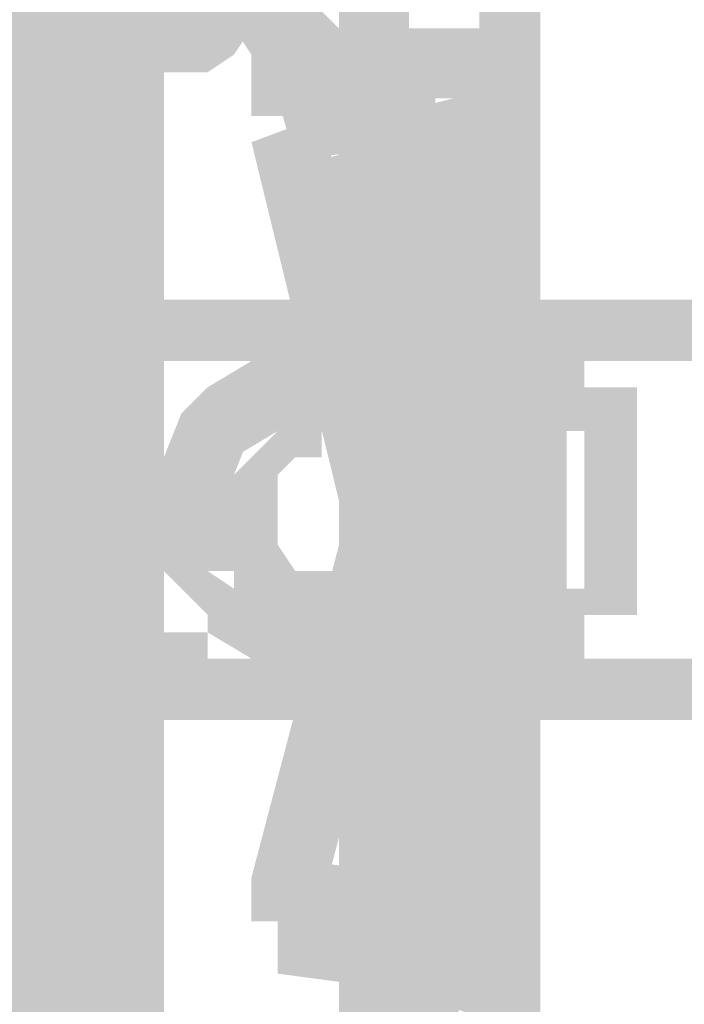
# Model space of a CAD drawing. Header units: millimetres. Extents: x -91 to 1961, y -1152 to 358.
# Tile 191 of 256: x 167.16 to 168.42, y 146.99 to 148.85. Entities that reach past the tile are written whole.
import ezdxf

# ---------------------------------------------------------------- set-up
doc = ezdxf.new("R2010")
doc.units = ezdxf.units.MM
doc.header["$MEASUREMENT"] = 0
doc.layers.get('0').update_dxf_attribs({"linetype": 'CONTINUOUS'})

msp = doc.modelspace()

# ---------------------------------------------------------------- hatches: boundary and pattern name
at = {"true_color": 0xaaaaaa}
h = msp.add_hatch(color=253, dxfattribs=at)
h.paths.add_polyline_path([(166.7538, 171.5867), (167.8457, 171.5867), (167.8457, 171.4544), (166.7538, 171.4544)])
h.paths.add_polyline_path([(168.0608, 148.1595), (168.1435, 148.1595), (168.1435, 148.0271), (168.0608, 148.0271)])
h.paths.add_polyline_path([(168.1104, 149.3838), (168.2263, 149.3838), (168.2263, 149.086), (168.1104, 149.086)])
h = msp.add_hatch(color=253, dxfattribs=at)
h.paths.add_polyline_path([(166.2409, 171.322), (166.3732, 171.322), (166.3732, 170.0481), (166.2409, 170.0481)])
h.paths.add_polyline_path([(119.5684, 124.6991), (119.7007, 124.6991), (119.7007, 124.5668), (119.5684, 124.5668)])
h.paths.add_polyline_path([(166.5387, 124.6991), (166.6711, 124.6991), (166.6711, 124.5668), (166.5387, 124.5668)])
h.paths.add_polyline_path([(167.945, 124.6991), (168.0608, 124.6991), (168.0608, 124.5668), (167.945, 124.5668)])
h.paths.add_polyline_path([(167.8457, 148.54), (167.9781, 148.54), (167.9781, 144.5196), (167.8457, 144.5196)])
h = msp.add_hatch(color=253, dxfattribs=at)
h.paths.add_polyline_path([(166.8365, 167.8145), (169.0369, 167.8145), (169.0369, 167.6822), (166.8365, 167.6822)])
h.paths.add_polyline_path([(169.3347, 148.6227), (169.4671, 148.6227), (169.4671, 147.9444), (169.3347, 147.9444)])
h.paths.add_polyline_path([(166.1582, 147.994), (166.2078, 147.994), (166.2078, 147.8617), (166.1582, 147.8617)])
h.paths.add_polyline_path([(170.4763, 148.4076), (170.6087, 148.4076), (170.6087, 148.2918), (170.4763, 148.2918)])
h.paths.add_polyline_path([(168.706, 147.994), (169.1693, 147.994), (169.1693, 147.8617), (168.706, 147.8617)])
h.paths.add_polyline_path([(167.2667, 147.994), (167.3494, 147.994), (167.3494, 147.8617), (167.2667, 147.8617)])
h = msp.add_hatch(color=253, dxfattribs=at)
h.paths.add_polyline_path([(167.3494, 152.1798), (167.3494, 145.8267), (167.217, 145.8267), (167.217, 152.1798)])
h.paths.add_polyline_path([(167.3494, 142.6501), (167.3494, 136.2969), (167.217, 136.2969), (167.217, 142.6501)])
h.paths.add_polyline_path([(167.3494, 133.1204), (167.3494, 126.7672), (167.217, 126.7672), (167.217, 133.1204)])
h = msp.add_hatch(color=253, dxfattribs=at)
h.paths.add_polyline_path([(167.2667, 124.6991), (167.2667, 131.0523), (167.3825, 131.0523), (167.3825, 124.6991)])
h.paths.add_polyline_path([(167.2667, 134.2288), (167.2667, 140.582), (167.3825, 140.582), (167.3825, 134.2288)])
h.paths.add_polyline_path([(167.2667, 143.7586), (167.2667, 150.1117), (167.3825, 150.1117), (167.3825, 143.7586)])
h = msp.add_hatch(color=253, dxfattribs=at)
h.paths.add_polyline_path([(167.2998, 124.6991), (167.2998, 131.0523), (167.4321, 131.0523), (167.4321, 124.6991)])
h.paths.add_polyline_path([(167.2998, 134.2288), (167.2998, 140.582), (167.4321, 140.582), (167.4321, 134.2288)])
h.paths.add_polyline_path([(167.2998, 143.7586), (167.2998, 150.1117), (167.4321, 150.1117), (167.4321, 143.7586)])
h = msp.add_hatch(color=253, dxfattribs=at)
h.paths.add_polyline_path([(167.8126, 150.0621), (168.0608, 150.0621), (168.0608, 149.9297), (167.8126, 149.9297)])
h.paths.add_polyline_path([(168.1104, 146.505), (168.2263, 146.505), (168.2263, 146.1741), (168.1104, 146.1741)])
h.paths.add_polyline_path([(167.8126, 147.9444), (167.8954, 147.9444), (167.8954, 147.812), (167.8126, 147.812)])
h = msp.add_hatch(color=253, dxfattribs=at)
h.paths.add_polyline_path([(169.252, 150.0621), (169.3844, 150.0621), (169.3844, 149.9297), (169.252, 149.9297)])
h.paths.add_polyline_path([(167.8954, 148.8378), (168.0277, 148.8378), (168.0277, 148.7054), (167.8954, 148.7054)])
h.paths.add_polyline_path([(167.8954, 147.994), (168.0608, 147.994), (168.0608, 147.8617), (167.8954, 147.8617)])
h.paths.add_polyline_path([(168.0608, 146.2072), (168.1435, 146.2072), (168.1435, 146.0914), (168.0608, 146.0914)])
h = msp.add_hatch(color=253, dxfattribs=at)
h.paths.add_polyline_path([(167.763, 147.9113), (167.8954, 147.9113), (167.8954, 147.1006), (167.763, 147.1006)])
h.paths.add_polyline_path([(167.763, 150.029), (167.8954, 150.029), (167.8954, 149.301), (167.763, 149.301)])
h.paths.add_polyline_path([(168.0277, 150.029), (168.1435, 150.029), (168.1435, 149.301), (168.0277, 149.301)])
h = msp.add_hatch(color=253, dxfattribs=at)
h.paths.add_polyline_path([(167.9781, 147.812), (168.1104, 147.812), (168.1104, 147.051), (167.9781, 147.051)])
h.paths.add_polyline_path([(169.252, 145.9094), (169.2851, 145.9094), (169.2851, 145.7936), (169.252, 145.7936)])
h.paths.add_polyline_path([(169.252, 149.9794), (169.2851, 149.9794), (169.2851, 149.847), (169.252, 149.847)])
h = msp.add_hatch(color=253, dxfattribs=at)
h.paths.add_polyline_path([(167.763, 148.7882), (167.8954, 148.7882), (167.8954, 147.9444), (167.763, 147.9444)])
h.paths.add_polyline_path([(168.0608, 149.7643), (168.1435, 149.7643), (168.1435, 149.6485), (168.0608, 149.6485)])
h.paths.add_polyline_path([(167.8126, 147.1502), (167.8954, 147.1502), (167.8954, 147.0179), (167.8126, 147.0179)])
h = msp.add_hatch(color=253, dxfattribs=at)
h.paths.add_polyline_path([(168.0608, 147.812), (168.1435, 147.812), (168.1435, 147.6962), (168.0608, 147.6962)])
h.paths.add_polyline_path([(167.8126, 149.3507), (168.0608, 149.3507), (168.0608, 149.2183), (167.8126, 149.2183)])
h.paths.add_polyline_path([(168.1104, 149.7312), (168.2263, 149.7312), (168.2263, 149.3838), (168.1104, 149.3838)])
h.paths.add_polyline_path([(167.763, 148.7551), (167.8954, 148.7551), (167.8954, 147.994), (167.763, 147.994)])
h.paths.add_polyline_path([(167.0516, 149.5988), (167.1674, 149.5988), (167.1674, 149.1687), (167.0516, 149.1687)])
h = msp.add_hatch(color=253, dxfattribs=at)
h.paths.add_polyline_path([(167.6472, 149.7312), (167.763, 149.7312), (167.763, 149.086), (167.6472, 149.086)])
h.paths.add_polyline_path([(168.0277, 148.8378), (168.0608, 148.8378), (168.0608, 148.7054), (168.0277, 148.7054)])
h.paths.add_polyline_path([(168.0608, 146.8524), (168.1435, 146.8524), (168.1435, 146.7201), (168.0608, 146.7201)])
h = msp.add_hatch(color=253, dxfattribs=at)
h.paths.add_polyline_path([(167.6472, 147.1833), (167.8126, 147.1833), (167.8126, 147.051), (167.6472, 147.051)])
h.paths.add_polyline_path([(167.6472, 148.7882), (167.8126, 148.7882), (167.8126, 148.6723), (167.6472, 148.6723)])
h.paths.add_polyline_path([(168.1104, 149.3838), (168.2263, 149.3838), (168.2263, 149.086), (168.1104, 149.086)])
h = msp.add_hatch(color=253, dxfattribs=at)
h.paths.add_polyline_path([(167.763, 149.301), (167.8954, 149.301), (167.8954, 148.7882), (167.763, 148.7882)])
h.paths.add_polyline_path([(168.1104, 146.8028), (168.2263, 146.8028), (168.2263, 146.505), (168.1104, 146.505)])
h.paths.add_polyline_path([(167.763, 147.1502), (167.8954, 147.1502), (167.8954, 147.1006), (167.763, 147.1006)])
h.paths.add_polyline_path([(168.0608, 148.2091), (168.1932, 148.2091), (168.1932, 148.0767), (168.0608, 148.0767)])
for points in [[(168.0277, 149.301), (168.0277, 148.7882), (168.1435, 148.7882), (168.1435, 149.301)], [(167.0847, 149.1687), (167.0847, 146.6704), (167.217, 146.6704), (167.217, 149.1687)], [(167.7299, 148.6227), (167.7299, 148.7054), (167.763, 148.6723), (167.7299, 148.7054), (167.6803, 148.7551), (167.6472, 148.7882), (167.6472, 148.8378), (167.6803, 148.7551), (167.5976, 148.7882), (167.5976, 148.8378), (167.5645, 148.8709), (167.5645, 148.8378), (167.5148, 148.8378), (167.4652, 148.8378), (167.3825, 148.8378), (167.3494, 148.8378), (167.2998, 148.8378), (167.3494, 148.8378), (167.2667, 148.7882), (167.2667, 148.8378), (167.217, 148.7882), (167.2667, 148.8378), (167.2667, 148.7882), (167.217, 148.7551), (167.1674, 148.7054), (167.1343, 148.6723), (167.1674, 148.7054), (167.1674, 148.6227), (167.1674, 148.5896), (167.0516, 148.5896), (167.0516, 148.6227), (167.0516, 148.7054), (167.0847, 148.7054), (167.1343, 148.7551), (167.1674, 148.7882), (167.1343, 148.7882), (167.1343, 148.8378), (167.1674, 148.8378), (167.217, 148.8709), (167.217, 148.9205), (167.2998, 148.9702), (167.3494, 148.9702), (167.3825, 148.9702), (167.4652, 148.9702), (167.5148, 148.9702), (167.5645, 148.9702), (167.5976, 148.9205), (167.6472, 148.8709), (167.6472, 148.9205), (167.7299, 148.8709), (167.763, 148.8378), (167.763, 148.7882), (167.7299, 148.7882), (167.763, 148.7551), (167.8126, 148.7054), (167.8457, 148.7054), (167.8457, 148.6227)], [(167.8457, 148.54), (167.8457, 148.5896), (167.8954, 148.54), (167.8457, 148.5896), (167.8126, 148.6227), (167.8126, 148.7054), (167.8457, 148.6723), (167.8126, 148.7054), (167.763, 148.7551), (167.763, 148.7054), (167.7299, 148.7054), (167.7299, 148.7551), (167.6803, 148.7882), (167.6803, 148.7551), (167.5976, 148.7551), (167.5976, 148.7882), (167.5645, 148.8378), (167.5976, 148.8378), (167.5645, 148.7882), (167.5148, 148.7551), (167.4321, 148.7551), (167.4652, 148.7882), (167.4321, 148.7551), (167.3825, 148.7054), (167.3494, 148.7054), (167.3825, 148.7551), (167.3494, 148.7054), (167.2998, 148.6723), (167.3494, 148.7054), (167.3494, 148.6227), (167.2998, 148.5896), (167.2667, 148.54), (167.2998, 148.5896), (167.2998, 148.54), (167.1674, 148.54), (167.1674, 148.5896), (167.217, 148.5896), (167.2667, 148.6227), (167.217, 148.6227), (167.217, 148.7054), (167.2667, 148.7054), (167.2998, 148.7551), (167.3494, 148.7882), (167.3494, 148.8378), (167.3825, 148.8378), (167.3825, 148.7882), (167.4321, 148.8378), (167.4321, 148.8709), (167.5148, 148.8709), (167.5148, 148.8378), (167.5645, 148.8709), (167.5976, 148.8709), (167.6472, 148.8378), (167.5976, 148.8709), (167.6803, 148.8709), (167.7299, 148.8378), (167.763, 148.7882), (167.7299, 148.8378), (167.763, 148.8378), (167.8126, 148.7882), (167.8457, 148.7551), (167.8954, 148.7054), (167.945, 148.7054), (167.945, 148.6227), (167.8954, 148.6227), (167.945, 148.5896), (167.9781, 148.5896), (167.9781, 148.54)], [(167.945, 148.7054), (167.6803, 148.6723), (167.6472, 148.7882), (167.8954, 148.8378)], [(167.945, 148.7054), (167.6803, 148.6723), (167.6472, 148.7882), (167.8954, 148.8378)], [(167.8126, 148.7882), (167.8954, 148.8378), (167.945, 148.7054), (167.8457, 148.6723)], [(167.8954, 148.8378), (167.8954, 148.7054), (168.0277, 148.7054), (168.0277, 148.8378)], [(167.6472, 148.7054), (167.8954, 148.7551), (167.945, 148.6227), (167.6803, 148.5896)], [(167.9781, 147.994), (167.8457, 148.6723), (167.9781, 148.7054), (168.1104, 148.0271)], [(167.7299, 148.6723), (167.8954, 147.994), (167.763, 147.9444), (167.5976, 148.6227)], [(167.8457, 148.6227), (168.1932, 144.6354), (168.0608, 144.6024), (167.7299, 148.5896)], [(167.3825, 144.5527), (167.0516, 148.54), (167.1674, 148.5896), (167.5148, 144.6024)], [(166.1582, 148.2422), (166.1582, 148.1098), (167.4321, 148.1098), (167.4321, 148.2422)], [(167.945, 147.9444), (167.945, 148.0271), (167.9781, 147.994), (167.945, 148.0271), (167.8954, 148.0271), (167.8457, 148.1098), (167.8954, 148.0767), (167.8126, 148.0767), (167.7299, 148.1098), (167.7299, 148.1264), (167.6803, 148.1098), (167.7299, 148.1098), (167.6472, 148.0767), (167.5645, 148.0271), (167.5976, 148.0767), (167.5645, 147.994), (167.5645, 148.0271), (167.5645, 147.994), (167.5645, 147.9113), (167.5645, 147.812), (167.5148, 147.812), (167.5645, 147.7789), (167.5645, 147.812), (167.6472, 147.7789), (167.7299, 147.7293), (167.6803, 147.7293), (167.7299, 147.7293), (167.8126, 147.7293), (167.8126, 147.7458), (167.8954, 147.7789), (167.8954, 147.7293), (167.945, 147.7789), (167.8954, 147.7789), (167.945, 147.8617), (167.9284, 147.8617), (167.945, 147.9444), (168.0608, 147.9444), (168.0608, 147.8617), (168.0608, 147.812), (168.0277, 147.7293), (167.9781, 147.7293), (167.945, 147.6962), (167.945, 147.6466), (167.8457, 147.6135), (167.8126, 147.6135), (167.7299, 147.6135), (167.6803, 147.6135), (167.5976, 147.6466), (167.5148, 147.6962), (167.5148, 147.7293), (167.4652, 147.7789), (167.4321, 147.812), (167.4321, 147.9113), (167.4321, 147.994), (167.4321, 148.0271), (167.4652, 148.1098), (167.5148, 148.1595), (167.5976, 148.2091), (167.6803, 148.2422), (167.7299, 148.2422), (167.763, 148.2422), (167.8457, 148.2091), (167.8126, 148.2091), (167.8954, 148.2091), (167.9781, 148.1595), (168.0277, 148.0767), (167.9781, 148.0767), (168.0277, 148.0271), (168.0608, 148.0271), (168.0608, 147.9444)], [(167.2998, 147.9113), (167.217, 148.1098), (167.3494, 148.1595), (167.4321, 147.9444)], [(167.8954, 147.9113), (167.8457, 147.9444), (167.8126, 147.994), (167.8126, 148.0271), (167.8457, 147.994), (167.8126, 148.0271), (167.8126, 147.994), (167.763, 147.994), (167.763, 148.0271), (167.7299, 148.0767), (167.7299, 148.0271), (167.6803, 148.0271), (167.7299, 148.0767), (167.6803, 148.0271), (167.6472, 147.994), (167.5976, 147.9444), (167.6472, 147.994), (167.6472, 147.9444), (167.6472, 147.9113), (167.6472, 147.8617), (167.5976, 147.8617), (167.6472, 147.812), (167.5976, 147.8617), (167.6472, 147.8617), (167.6803, 147.812), (167.7299, 147.7789), (167.6803, 147.812), (167.7299, 147.812), (167.763, 147.812), (167.763, 147.7789), (167.8126, 147.812), (167.8457, 147.8617), (167.8126, 147.8617), (167.8126, 147.9113), (167.8457, 147.9113), (167.8954, 147.9444), (167.945, 147.9113), (167.8954, 147.8617), (167.945, 147.9113), (167.945, 147.8617), (167.8954, 147.812), (167.8457, 147.7789), (167.8126, 147.7293), (167.763, 147.6962), (167.7299, 147.6962), (167.6803, 147.6962), (167.6803, 147.7293), (167.6472, 147.7789), (167.6472, 147.7293), (167.5976, 147.7293), (167.5976, 147.7789), (167.5645, 147.812), (167.5148, 147.8617), (167.5148, 147.9113), (167.5148, 147.9444), (167.5148, 147.994), (167.5645, 147.994), (167.5976, 148.0271), (167.6472, 148.0767), (167.6803, 148.1098), (167.6803, 148.1595), (167.7299, 148.1595), (167.763, 148.1098), (167.8126, 148.0767), (167.763, 148.1098), (167.8126, 148.1098), (167.8457, 148.0767), (167.8954, 148.0271), (167.945, 148.0271), (167.945, 147.994), (167.8954, 147.994), (167.945, 147.9444)], [(168.0608, 147.9444), (167.945, 147.9113), (167.8954, 148.0271), (168.0277, 148.0767)], [(167.8126, 148.0271), (167.8126, 147.9113), (167.8954, 147.9113), (167.8954, 148.0271)], [(167.8126, 147.994), (167.8126, 147.8617), (167.8954, 147.8617), (167.8954, 147.994)], [(167.4321, 147.9113), (167.3494, 147.6962), (167.217, 147.7293), (167.2998, 147.9444)], [(167.8954, 147.9444), (167.8954, 147.812), (168.0608, 147.812), (168.0608, 147.9444)], [(167.945, 147.9113), (168.0608, 147.8617), (168.0277, 147.7293), (167.8954, 147.7789)], [(167.8954, 147.812), (167.7299, 147.1833), (167.5976, 147.233), (167.763, 147.8617)], [(167.8457, 147.1833), (167.9781, 147.812), (168.1104, 147.7789), (167.9781, 147.1502)], [(167.8126, 147.6466), (167.8126, 147.5308), (168.0608, 147.5308), (168.0608, 147.6466)], [(167.8954, 147.1006), (167.6472, 147.1502), (167.6803, 147.266), (167.945, 147.233)], [(167.6803, 147.1833), (167.945, 147.1502), (167.8954, 147.0179), (167.6472, 147.051)], [(167.8954, 147.0179), (167.6472, 147.051), (167.6803, 147.1833), (167.945, 147.1502)], [(167.8954, 147.0179), (167.8126, 147.051), (167.8457, 147.1833), (167.945, 147.1502)], [(168.0277, 146.9682), (167.8954, 147.0179), (167.945, 147.1502), (168.0608, 147.1006)], [(168.0277, 146.9682), (167.8954, 147.0179), (167.945, 147.1502), (168.0608, 147.1006)]]:
    msp.add_hatch(color=253, dxfattribs=at).paths.add_polyline_path(points)
h = msp.add_hatch(color=253, dxfattribs=at)
h.paths.add_polyline_path([(167.8126, 148.8378), (167.8954, 148.8378), (167.8954, 148.7054), (167.8126, 148.7054)])
h.paths.add_polyline_path([(168.0608, 147.7789), (168.1932, 147.7789), (168.1932, 147.6466), (168.0608, 147.6466)])
h.paths.add_polyline_path([(167.6803, 149.1356), (167.8126, 149.1356), (167.8126, 149.0032), (167.6803, 149.0032)])
h = msp.add_hatch(color=253, dxfattribs=at)
h.paths.add_polyline_path([(168.0277, 147.9113), (168.1435, 147.9113), (168.1435, 147.1006), (168.0277, 147.1006)])
h.paths.add_polyline_path([(168.0608, 149.1356), (168.1435, 149.1356), (168.1435, 149.0032), (168.0608, 149.0032)])
h = msp.add_hatch(color=253, dxfattribs=at)
h.paths.add_polyline_path([(168.0277, 147.9444), (168.1435, 147.9444), (168.1435, 147.9113), (168.0277, 147.9113)])
h.paths.add_polyline_path([(167.8954, 148.8378), (168.0608, 148.8378), (168.0608, 148.7054), (167.8954, 148.7054)])
h.paths.add_polyline_path([(167.8126, 147.9113), (167.8954, 147.9113), (167.8954, 147.7789), (167.8126, 147.7789)])
h.paths.add_polyline_path([(167.763, 146.5546), (167.8954, 146.5546), (167.8954, 145.8763), (167.763, 145.8763)])
h = msp.add_hatch(color=253, dxfattribs=at)
h.paths.add_polyline_path([(167.0516, 146.6704), (167.1674, 146.6704), (167.1674, 146.2899), (167.0516, 146.2899)])
h.paths.add_polyline_path([(167.8126, 146.5877), (168.0608, 146.5877), (168.0608, 146.4719), (167.8126, 146.4719)])
h.paths.add_polyline_path([(167.9781, 148.7882), (168.1104, 148.7882), (168.1104, 148.0271), (167.9781, 148.0271)])
h = msp.add_hatch(color=253, dxfattribs=at)
h.paths.add_polyline_path([(168.0277, 146.5546), (168.1435, 146.5546), (168.1435, 145.8763), (168.0277, 145.8763)])
h.paths.add_polyline_path([(167.763, 147.994), (167.8954, 147.994), (167.8954, 147.9444), (167.763, 147.9444)])
h.paths.add_polyline_path([(168.0277, 148.7882), (168.1435, 148.7882), (168.1435, 147.9444), (168.0277, 147.9444)])
h.paths.add_polyline_path([(167.0516, 146.6704), (167.1674, 146.6704), (167.1674, 146.2899), (167.0516, 146.2899)])
h = msp.add_hatch(color=253, dxfattribs=at)
h.paths.add_polyline_path([(167.763, 148.7882), (167.8954, 148.7882), (167.8954, 148.7551), (167.763, 148.7551)])
h.paths.add_polyline_path([(168.0277, 147.1006), (168.1435, 147.1006), (168.1435, 146.5546), (168.0277, 146.5546)])
h.paths.add_polyline_path([(167.763, 147.9444), (167.8954, 147.9444), (167.8954, 147.9113), (167.763, 147.9113)])
h.paths.add_polyline_path([(167.8126, 148.3249), (168.0608, 148.3249), (168.0608, 148.2091), (167.8126, 148.2091)])
h = msp.add_hatch(color=253, dxfattribs=at)
h.paths.add_polyline_path([(167.9781, 148.7882), (167.9781, 148.7551), (167.8457, 148.7551), (167.8457, 148.7882)])
h.paths.add_polyline_path([(167.9781, 148.7551), (167.9781, 148.7054), (167.8457, 148.7054), (167.8457, 148.7551)])
h = msp.add_hatch(color=253, dxfattribs=at)
h.paths.add_polyline_path([(167.7299, 148.7551), (167.7299, 148.7054), (167.5976, 148.7054), (167.5976, 148.7551)])
h.paths.add_polyline_path([(167.7299, 148.7054), (167.7299, 148.6723), (167.5976, 148.6723), (167.5976, 148.7054)])
h = msp.add_hatch(color=253, dxfattribs=at)
h.paths.add_polyline_path([(169.3347, 148.5896), (169.4671, 148.5896), (169.4671, 147.9444), (169.3347, 147.9444)])
h.paths.add_polyline_path([(168.706, 148.6723), (169.1693, 148.6723), (169.1693, 148.54), (168.706, 148.54)])
h.paths.add_polyline_path([(167.3825, 147.6962), (167.5148, 147.6962), (167.5148, 147.6135), (167.3825, 147.6135)])
h.paths.add_polyline_path([(167.3825, 148.2918), (167.5148, 148.2918), (167.5148, 148.2091), (167.3825, 148.2091)])
h.paths.add_polyline_path([(166.1085, 147.6962), (166.2409, 147.6962), (166.2409, 147.6135), (166.1085, 147.6135)])
h = msp.add_hatch(color=253, dxfattribs=at)
h.paths.add_polyline_path([(166.1582, 147.7293), (167.4321, 147.7293), (167.4321, 147.6135), (166.1582, 147.6135)])
h.paths.add_polyline_path([(169.3347, 148.6227), (169.4671, 148.6227), (169.4671, 148.5896), (169.3347, 148.5896)])
h = msp.add_hatch(color=253, dxfattribs=at)
h.paths.add_polyline_path([(169.3347, 147.9444), (169.4671, 147.9444), (169.4671, 147.266), (169.3347, 147.266)])
h.paths.add_polyline_path([(169.1197, 148.6227), (169.252, 148.6227), (169.252, 147.9444), (169.1197, 147.9444)])
h.paths.add_polyline_path([(166.2078, 147.994), (167.2667, 147.994), (167.2667, 147.8617), (166.2078, 147.8617)])
h = msp.add_hatch(color=253, dxfattribs=at)
h.paths.add_polyline_path([(167.1674, 148.54), (167.2998, 148.54), (167.2998, 144.5196), (167.1674, 144.5196)])
h.paths.add_polyline_path([(166.5883, 125.03), (166.6711, 125.03), (166.6711, 124.9142), (166.5883, 124.9142)])
h.paths.add_polyline_path([(168.5241, 148.2422), (169.2024, 148.2422), (169.2024, 148.1098), (168.5241, 148.1098)])
h = msp.add_hatch(color=253, dxfattribs=at)
h.paths.add_polyline_path([(167.217, 148.1595), (167.3494, 148.1595), (167.3494, 147.9444), (167.217, 147.9444)])
h.paths.add_polyline_path([(169.3844, 147.3157), (169.4671, 147.3157), (169.4671, 147.1833), (169.3844, 147.1833)])
h.paths.add_polyline_path([(169.2024, 148.4904), (169.3844, 148.4904), (169.3844, 148.3745), (169.2024, 148.3745)])
h.paths.add_polyline_path([(167.4321, 147.6466), (168.6564, 147.6466), (168.6564, 147.5308), (167.4321, 147.5308)])
h = msp.add_hatch(color=253, dxfattribs=at)
h.paths.add_polyline_path([(166.1582, 148.3249), (167.4321, 148.3249), (167.4321, 148.2091), (166.1582, 148.2091)])
h.paths.add_polyline_path([(170.8569, 147.9444), (170.9892, 147.9444), (170.9892, 147.9113), (170.8569, 147.9113)])
h = msp.add_hatch(color=253, dxfattribs=at)
h.paths.add_polyline_path([(167.217, 147.9444), (167.3494, 147.9444), (167.3494, 147.7293), (167.217, 147.7293)])
h.paths.add_polyline_path([(167.4321, 148.3249), (168.6564, 148.3249), (168.6564, 148.2091), (167.4321, 148.2091)])
h = msp.add_hatch(color=253, dxfattribs=at)
h.paths.add_polyline_path([(169.4175, 147.9444), (169.5498, 147.9444), (169.5498, 147.266), (169.4175, 147.266)])
h.paths.add_polyline_path([(166.2078, 148.2091), (167.2667, 148.2091), (167.2667, 148.0767), (166.2078, 148.0767)])
h = msp.add_hatch(color=253, dxfattribs=at)
h.paths.add_polyline_path([(168.1932, 148.0767), (168.1435, 148.0767), (168.1435, 148.2091), (168.1932, 148.2091)])
h.paths.add_polyline_path([(168.2263, 148.1595), (168.2263, 148.1098), (168.1104, 148.1098), (168.1104, 148.1595)])
h = msp.add_hatch(color=253, dxfattribs=at)
h.paths.add_polyline_path([(168.1932, 148.1098), (168.1932, 148.1595), (168.3255, 148.1595), (168.3255, 148.1098)])
h.paths.add_polyline_path([(168.2263, 148.0767), (168.1932, 148.0767), (168.1932, 148.2091), (168.2263, 148.2091)])
h = msp.add_hatch(color=253, dxfattribs=at)
h.paths.add_polyline_path([(168.1104, 146.8028), (168.2263, 146.8028), (168.2263, 146.505), (168.1104, 146.505)])
h.paths.add_polyline_path([(168.1104, 148.1098), (168.2263, 148.1098), (168.2263, 147.7789), (168.1104, 147.7789)])
h.paths.add_polyline_path([(167.763, 147.8617), (167.8954, 147.8617), (167.8954, 147.1502), (167.763, 147.1502)])
h = msp.add_hatch(color=253, dxfattribs=at)
h.paths.add_polyline_path([(167.763, 147.1006), (167.8954, 147.1006), (167.8954, 146.5546), (167.763, 146.5546)])
h.paths.add_polyline_path([(168.1932, 148.1098), (168.3255, 148.1098), (168.3255, 147.7789), (168.1932, 147.7789)])
h = msp.add_hatch(color=253, dxfattribs=at)
h.paths.add_polyline_path([(168.0277, 147.9444), (168.0277, 147.994), (168.1435, 147.994), (168.1435, 147.9444)])
h.paths.add_polyline_path([(168.0277, 147.994), (168.0277, 148.0271), (168.1435, 148.0271), (168.1435, 147.994)])
h.paths.add_polyline_path([(168.0608, 147.9444), (168.0277, 147.9444), (168.0277, 148.0767), (168.0608, 148.0767)])
h = msp.add_hatch(color=253, dxfattribs=at)
h.paths.add_polyline_path([(166.1582, 147.9444), (166.2905, 147.9444), (166.2905, 147.7293), (166.1582, 147.7293)])
h.paths.add_polyline_path([(166.1582, 147.6466), (167.4321, 147.6466), (167.4321, 147.5308), (166.1582, 147.5308)])
h = msp.add_hatch(color=253, dxfattribs=at)
h.paths.add_polyline_path([(167.763, 147.9113), (167.8954, 147.9113), (167.8954, 147.8617), (167.763, 147.8617)])
h.paths.add_polyline_path([(167.0847, 146.3395), (167.6803, 146.3395), (167.6803, 146.2072), (167.0847, 146.2072)])
h.paths.add_polyline_path([(167.6803, 146.8524), (167.8126, 146.8524), (167.8126, 146.7201), (167.6803, 146.7201)])
h = msp.add_hatch(color=253, dxfattribs=at)
h.paths.add_polyline_path([(168.0277, 147.8617), (168.0608, 147.8617), (168.0608, 147.7293), (168.0277, 147.7293)])
h.paths.add_polyline_path([(168.0277, 147.812), (168.0277, 147.8617), (168.1435, 147.8617), (168.1435, 147.812)])
h.paths.add_polyline_path([(168.0277, 147.8617), (168.0277, 147.9113), (168.1435, 147.9113), (168.1435, 147.8617)])
h = msp.add_hatch(color=253, dxfattribs=at)
h.paths.add_polyline_path([(168.706, 147.3157), (169.1693, 147.3157), (169.1693, 147.1833), (168.706, 147.1833)])
h.paths.add_polyline_path([(166.2078, 147.7789), (167.2667, 147.7789), (167.2667, 147.6466), (166.2078, 147.6466)])
h = msp.add_hatch(color=253, dxfattribs=at)
h.paths.add_polyline_path([(168.2263, 147.7789), (168.2263, 147.7293), (168.1104, 147.7293), (168.1104, 147.7789)])
h.paths.add_polyline_path([(168.1435, 147.7789), (168.1932, 147.7789), (168.1932, 147.6466), (168.1435, 147.6466)])
h = msp.add_hatch(color=253, dxfattribs=at)
h.paths.add_polyline_path([(168.1932, 147.7789), (168.2263, 147.7789), (168.2263, 147.6466), (168.1932, 147.6466)])
h.paths.add_polyline_path([(168.1932, 147.7293), (168.1932, 147.7789), (168.3255, 147.7789), (168.3255, 147.7293)])
h = msp.add_hatch(color=253, dxfattribs=at)
h.paths.add_polyline_path([(167.7299, 147.233), (167.7299, 147.1833), (167.5976, 147.1833), (167.5976, 147.233)])
h.paths.add_polyline_path([(167.7299, 147.1833), (167.7299, 147.1502), (167.5976, 147.1502), (167.5976, 147.1833)])
h = msp.add_hatch(color=253, dxfattribs=at)
h.paths.add_polyline_path([(167.9781, 147.1833), (167.9781, 147.1502), (167.8457, 147.1502), (167.8457, 147.1833)])
h.paths.add_polyline_path([(167.9781, 147.1502), (167.9781, 147.1006), (167.8457, 147.1006), (167.8457, 147.1502)])
h = msp.add_hatch(color=253, dxfattribs=at)
h.paths.add_polyline_path([(167.0847, 146.7201), (167.6803, 146.7201), (167.6803, 146.5877), (167.0847, 146.5877)])
h.paths.add_polyline_path([(167.8954, 147.1502), (168.0608, 147.1502), (168.0608, 147.0179), (167.8954, 147.0179)])
h = msp.add_hatch(color=253, dxfattribs=at)
h.paths.add_polyline_path([(168.1435, 147.1006), (168.1435, 147.051), (168.0277, 147.051), (168.0277, 147.1006)])
h.paths.add_polyline_path([(168.0608, 146.9682), (168.0277, 146.9682), (168.0277, 147.1006), (168.0608, 147.1006)])

doc.saveas('drawing.dxf')
